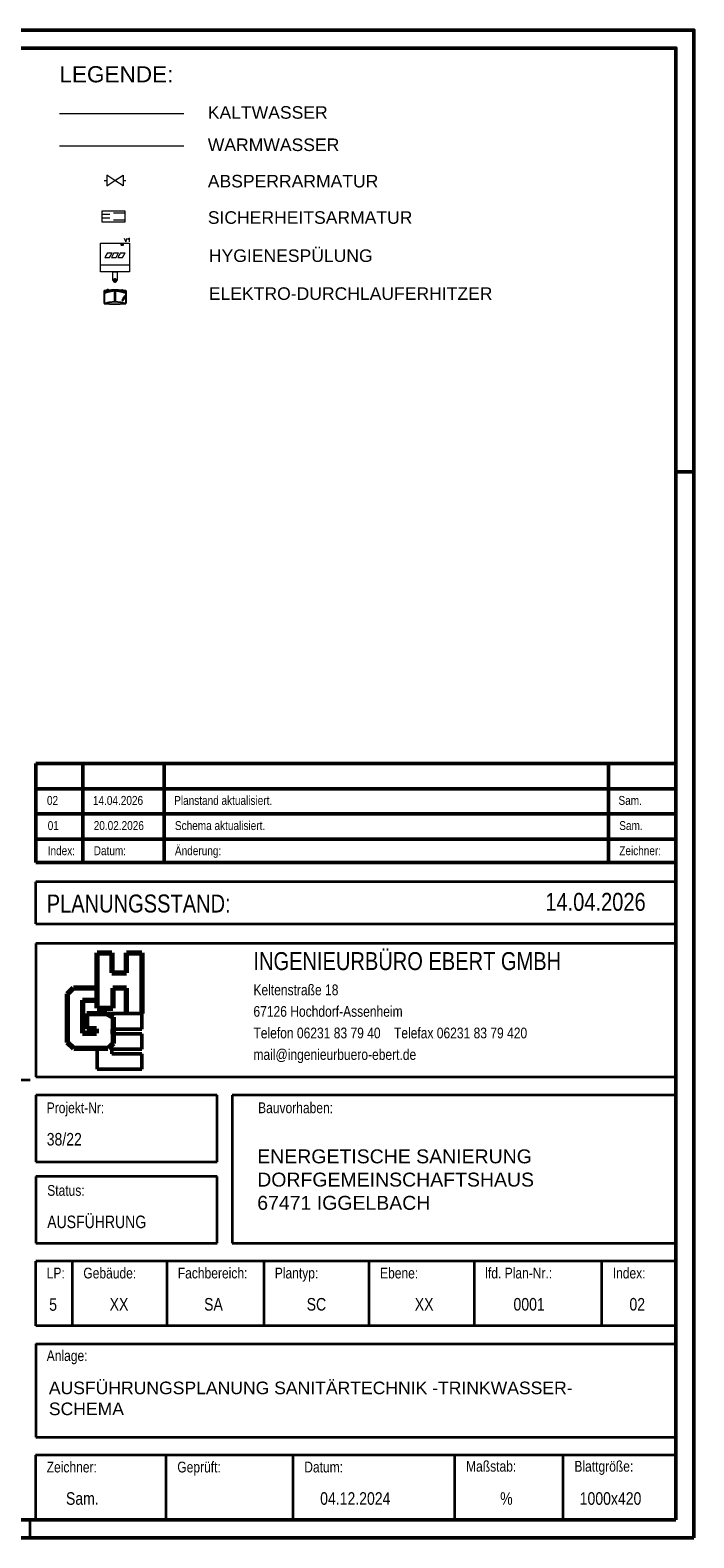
# Model space of a CAD drawing. Extents: x -110 to 890, y -109 to 311.
# Tile 7 of 7: x 705 to 890, y -109 to 311. Entities that reach past the tile are written whole.
import ezdxf
from ezdxf.lldxf.tags import DXFTag

# ---------------------------------------------------------------- set-up
doc = ezdxf.new("R2010")
doc.units = 0
doc.layers.get('0').update_dxf_attribs({"lineweight": 35})
for name, color, linetype, lineweight, true_color in [('400_Layout_Legende', 250, 'Continuous', 25, 0x333333), ('412_TW', 80, 'Continuous', 25, 0x3fff00), ('412_TWW', 7, 'DASHED2', 35, 0xcc0000), ('A_Wand_allgemein', 7, 'Continuous', 35, 0x585858), ('Rahmen', 7, 'Continuous', 35, 0x009900), ('SW', 7, 'Continuous', 50, 0x804000)]:
    doc.layers.add(name, color=color, linetype=linetype, lineweight=lineweight, true_color=true_color)
for name, color, linetype, lineweight in [('L_Index', 7, 'Continuous', 50), ('Legende', 7, 'Continuous', 18), ('Plankopf', 7, 'Continuous', 35), ('Plannummer', 7, 'Continuous', 35)]:
    doc.layers.add(name, color=color, linetype=linetype, lineweight=lineweight)
doc.styles.add('Arial', font='arial.ttf')
doc.styles.get("Standard").update_dxf_attribs({"font": 'arial.ttf'})
tags = doc.linetypes.add('DASHED', pattern=[0.75, 0.5, -0.25]).pattern_tags.tags
tags[6:7] = [DXFTag(74, 4), DXFTag(75, 0), DXFTag(340, '0'), DXFTag(46, 1.0), DXFTag(50, 0.0), DXFTag(44, 0.0), DXFTag(45, 0.0)]
tags[4:5] = [DXFTag(74, 4), DXFTag(75, 0), DXFTag(340, '0'), DXFTag(46, 1.0), DXFTag(50, 0.0), DXFTag(44, 0.0), DXFTag(45, 0.0)]
tags = doc.linetypes.add('DASHED2', pattern=[0.375, 0.25, -0.125]).pattern_tags.tags
tags[6:7] = [DXFTag(74, 4), DXFTag(75, 0), DXFTag(340, '0'), DXFTag(46, 1.0), DXFTag(50, 0.0), DXFTag(44, 0.0), DXFTag(45, 0.0)]
tags[4:5] = [DXFTag(74, 4), DXFTag(75, 0), DXFTag(340, '0'), DXFTag(46, 1.0), DXFTag(50, 0.0), DXFTag(44, 0.0), DXFTag(45, 0.0)]

# ---------------------------------------------------------------- blocks, each defined once
blk = doc.blocks.new('Blockreferenz-A07AMNTZ1N', base_point=(724.38, 240.83))
at = {"color": 0, "linetype": 'ByBlock', "lineweight": -2, "ltscale": 0.18}
for p, q in [((730.98, 252.83), (731.38, 251.83)), ((731.38, 251.83), (731.78, 252.83)), ((732.38, 252.83), (731.98, 252.43)), ((732.38, 251.83), (732.38, 252.83)), ((724.38, 243.43), (724.38, 251.43)), ((724.38, 251.43), (732.38, 251.43)), ((726.28, 248.73), (725.58, 247.43)), ((726.28, 248.73), (727.58, 248.73)), ((726.88, 247.43), (727.58, 248.73)), ((728.08, 248.73), (727.38, 247.43)), ((728.08, 248.73), (729.38, 248.73)), ((728.68, 247.43), (729.38, 248.73)), ((729.88, 248.73), (729.18, 247.43)), ((729.88, 248.73), (731.18, 248.73)), ((730.48, 247.43), (731.18, 248.73)), ((732.38, 251.43), (732.38, 243.43)), ((724.38, 243.43), (724.38, 245.43)), ((724.38, 245.43), (732.38, 245.43)), ((725.58, 247.43), (726.88, 247.43)), ((727.38, 247.43), (728.68, 247.43)), ((729.18, 247.43), (730.48, 247.43)), ((732.38, 245.43), (732.38, 243.43)), ((732.38, 243.43), (724.38, 243.43)), ((732.38, 243.43), (724.38, 243.43)), ((727.78, 241.03), (727.78, 243.43)), ((727.78, 243.43), (728.98, 243.43)), ((728.98, 241.03), (727.78, 241.03)), ((728.98, 243.43), (728.98, 241.03))]:
    blk.add_line(p, q, dxfattribs=at)
at = {"layer": '412_TW', "linetype": 'ByBlock', "ltscale": 0.25}
blk.add_circle((730.38, 251.03), 0.2, dxfattribs=at)
at = {"layer": 'SW', "linetype": 'ByBlock', "ltscale": 0.5}
blk.add_circle((728.38, 241.03), 0.2, dxfattribs=at)
blk = doc.blocks.new('Blockreferenz-A07AMNU11N', base_point=(725.38, 234.41))
at = {"color": 7, "linetype": 'ByBlock', "lineweight": -2, "ltscale": 0.25, "true_color": 0xffffff}
for p, q in [((725.38, 238.21), (727.38, 238.41)), ((725.38, 238.21), (728.38, 238.21)), ((725.38, 238.21), (725.38, 234.61)), ((725.38, 237.61), (726.78, 238.01)), ((726.78, 238.01), (728.38, 238.21)), ((726.78, 235.01), (728.38, 235.21)), ((727.38, 238.41), (729.38, 238.41)), ((728.28, 238.01), (728.28, 235.41)), ((728.28, 238.01), (728.48, 238.01)), ((728.28, 235.41), (728.48, 235.41)), ((728.38, 238.21), (729.98, 238.01)), ((728.38, 238.21), (731.38, 238.21)), ((728.38, 235.21), (729.98, 235.01)), ((728.48, 235.41), (728.48, 238.01)), ((729.38, 238.41), (731.38, 238.21)), ((729.98, 238.01), (731.38, 237.61)), ((730.58, 235.81), (730.38, 235.41)), ((730.38, 235.41), (730.78, 235.61)), ((730.58, 236.01), (731.18, 236.81)), ((730.58, 236.01), (731.18, 236.21)), ((731.18, 236.21), (730.58, 235.61)), ((730.58, 235.61), (730.58, 235.81)), ((730.78, 235.61), (730.58, 235.61)), ((731.38, 238.21), (731.38, 234.61)), ((725.38, 234.61), (726.78, 235.01)), ((725.38, 234.61), (728.38, 234.41)), ((728.38, 234.41), (731.38, 234.61)), ((729.98, 235.01), (731.38, 234.61))]:
    blk.add_line(p, q, dxfattribs=at)
at = {"layer": '412_TW', "linetype": 'ByBlock', "lineweight": -2, "ltscale": 0.25}
blk.add_circle((730.38, 238.21), 0.2, dxfattribs=at)
at = {"layer": '412_TWW', "linetype": 'DASHED2', "ltscale": 0.35}
blk.add_circle((726.38, 238.21), 0.2, dxfattribs=at)
blk = doc.blocks.new('Blockreferenz-A07AMNU31N', base_point=(725.38, 267.4))
at = {"color": 0, "linetype": 'ByBlock', "lineweight": -2, "ltscale": 0.18}
for p, q in [((725.38, 268.9), (726.13, 268.9)), ((726.13, 270.4), (726.13, 268.9)), ((728.38, 268.9), (726.13, 270.4)), ((726.13, 268.9), (726.13, 267.4)), ((726.13, 267.4), (728.38, 268.9)), ((728.38, 268.9), (730.63, 270.4)), ((730.63, 267.4), (728.38, 268.9)), ((730.63, 270.4), (730.63, 268.9)), ((730.63, 268.9), (730.63, 267.4)), ((730.63, 268.9), (731.38, 268.9))]:
    blk.add_line(p, q, dxfattribs=at)

msp = doc.modelspace()

# ---------------------------------------------------------------- linework, layer by layer
at = {"layer": 'A_Wand_allgemein', "ltscale": 0.35}
msp.add_line((664.28, 18.33), (704.73, 18.33), dxfattribs=at)
at = {"layer": 'L_Index', "linetype": 'Continuous', "lineweight": 50, "ltscale": 0.025}
for p, q in [((884.71, 106.44), (706.35, 106.44)), ((706.35, 106.44), (706.35, 78.94)), ((719.45, 106.44), (719.45, 78.94)), ((742.09, 106.44), (742.09, 78.94)), ((865.94, 106.44), (865.94, 78.94)), ((884.71, 99.44), (706.35, 99.44)), ((884.71, 92.44), (706.35, 92.44)), ((884.71, 85.44), (706.35, 85.44)), ((884.71, 78.94), (706.35, 78.94))]:
    msp.add_line(p, q, dxfattribs=at)
at = {"layer": 'Legende', "color": 98, "ltscale": 0.9, "true_color": 0x005e00}
msp.add_line((712.87, 287.51), (747.59, 287.51), dxfattribs=at)
at = {"layer": 'Legende', "color": 1, "linetype": 'DASHED', "ltscale": 4.5, "true_color": 0xff0000}
msp.add_line((712.87, 278.51), (747.59, 278.51), dxfattribs=at)
at = {"layer": 'Legende', "color": 0, "ltscale": 0.9}
for p, q in [((724.85, 257.32), (724.85, 260.44)), ((724.85, 260.44), (731.1, 260.44)), ((731.1, 260.44), (731.1, 257.32)), ((726.93, 259.4), (724.85, 259.4)), ((726.93, 258.36), (724.85, 258.36)), ((731.1, 257.32), (724.85, 257.32)), ((727.97, 259.92), (731.1, 259.92)), ((731.1, 257.84), (727.97, 257.84))]:
    msp.add_line(p, q, dxfattribs=at)
at = {"layer": 'Plankopf', "color": 7, "linetype": 'Continuous', "lineweight": 35, "ltscale": 0.35}
for p, q in [((884.73, 73.48), (706.35, 73.48)), ((706.35, 61.82), (706.35, 73.48)), ((706.35, 61.82), (884.73, 61.82)), ((884.73, 56.35), (706.35, 56.35)), ((706.35, 56.35), (706.35, 19.23)), ((706.35, 19.23), (884.73, 19.23)), ((706.35, 14.07), (706.35, -4.49)), ((756.87, 14.07), (706.35, 14.07)), ((756.87, -4.49), (756.87, 14.07)), ((884.73, 14.07), (761, 14.07)), ((761, 14.07), (761, -27.17)), ((706.35, -4.49), (756.87, -4.49)), ((756.87, -8.61), (706.35, -8.61)), ((706.35, -8.61), (706.35, -27.17)), ((756.87, -27.17), (756.87, -8.61)), ((706.35, -27.17), (756.87, -27.17)), ((761, -27.17), (884.73, -27.17)), ((706.35, -81.21), (884.73, -81.21))]:
    msp.add_line(p, q, dxfattribs=at)
at = {"layer": 'Plankopf', "color": 173, "linetype": 'Continuous', "lineweight": 70, "ltscale": 0.7, "true_color": 0x4e4eec}
for p, q in [((723.42, 38.29), (723.42, 53.74)), ((723.42, 53.74), (727.51, 53.74)), ((727.51, 53.74), (727.51, 48.17)), ((731.61, 48.17), (731.61, 53.74)), ((731.61, 53.74), (735.9, 53.74)), ((735.9, 53.74), (735.9, 36.88)), ((727.51, 48.17), (731.61, 48.17)), ((727.76, 43.88), (727.76, 38.29)), ((731.61, 43.88), (727.76, 43.88)), ((731.61, 36.88), (731.61, 43.88)), ((723.42, 38.29), (727.76, 38.29))]:
    msp.add_line(p, q, dxfattribs=at)
at = {"layer": 'Plankopf', "color": 13, "linetype": 'Continuous', "lineweight": 70, "ltscale": 0.7, "true_color": 0xec4e4e}
for p, q in [((715.13, 42.28), (716.82, 43.97)), ((715.13, 28.78), (715.13, 42.28)), ((716.82, 43.97), (723.42, 43.97)), ((719.33, 40.56), (723.42, 40.56)), ((719.33, 40.56), (719.33, 31.33)), ((720.56, 36.86), (726.08, 36.86)), ((720.56, 32.56), (720.56, 36.86)), ((726.08, 36.86), (727.84, 35.84)), ((727.84, 35.84), (727.84, 28.47)), ((719.33, 31.33), (723.22, 31.33)), ((723.22, 32.56), (720.56, 32.56)), ((723.22, 31.33), (723.22, 32.56)), ((727.84, 31.19), (727.84, 32.5)), ((716.87, 27.04), (715.13, 28.78)), ((726.41, 27.04), (716.87, 27.04)), ((727.84, 28.47), (726.45, 27.08))]:
    msp.add_line(p, q, dxfattribs=at)
at = {"layer": 'Plankopf', "color": 40, "linetype": 'Continuous', "lineweight": 50, "ltscale": 0.5, "true_color": 0xffd600}
for p, q in [((735.9, 36.86), (726.12, 36.86)), ((735.9, 32.5), (735.9, 36.86)), ((727.86, 32.5), (735.9, 32.5)), ((735.9, 31.19), (727.86, 31.19)), ((735.9, 31.19), (735.9, 26.89)), ((723.42, 21.31), (723.42, 27.02)), ((727.51, 26.89), (735.9, 26.89)), ((727.51, 25.58), (727.51, 26.89)), ((735.9, 25.58), (727.51, 25.58)), ((735.9, 21.29), (735.9, 25.58)), ((723.42, 21.31), (735.9, 21.31))]:
    msp.add_line(p, q, dxfattribs=at)
at = {"layer": 'Plankopf', "color": 7, "linetype": 'Continuous', "lineweight": 35, "ltscale": 0.0455}
for p, q in [((706.35, -50.19), (706.35, -32.17)), ((884.85, -32.17), (706.35, -32.17)), ((716.55, -50.19), (716.55, -32.17)), ((742.89, -50.19), (742.89, -32.17)), ((769.92, -50.19), (769.92, -32.17)), ((799.25, -50.19), (799.25, -32.17)), ((828.59, -50.19), (828.59, -32.17)), ((864.12, -50.19), (864.12, -32.17))]:
    msp.add_line(p, q, dxfattribs=at)
at = {"layer": 'Plankopf', "linetype": 'Continuous', "lineweight": 35, "ltscale": 0.035}
for p, q in [((884.85, -50.19), (706.35, -50.19)), ((884.73, -86.22), (706.23, -86.22))]:
    msp.add_line(p, q, dxfattribs=at)
at = {"layer": 'Plankopf', "linetype": 'Continuous', "lineweight": 35, "ltscale": 3.5}
for p, q in [((706.35, -55.19), (706.35, -81.21)), ((706.35, -55.19), (884.24, -55.19)), ((706.23, -86.22), (706.23, -104.23)), ((742.62, -104.23), (742.62, -86.22)), ((778.01, -104.23), (778.01, -86.22)), ((823.11, -104.23), (823.11, -86.22)), ((853.31, -104.23), (853.31, -86.22))]:
    msp.add_line(p, q, dxfattribs=at)
at = {"layer": 'Plankopf', "linetype": 'Continuous', "lineweight": 25, "ltscale": 0.025}
msp.add_line((884.73, -104.23), (706.23, -104.23), dxfattribs=at)
at = {"layer": 'Rahmen', "lineweight": 50, "ltscale": 0.5}
msp.add_line((889.73, 187.77), (884.73, 187.77), dxfattribs=at)
at = {"layer": 'Rahmen', "ltscale": 0.35}
msp.add_line((704.73, -109.23), (704.73, -104.23), dxfattribs=at)
at = {"layer": 'Rahmen', "lineweight": 50, "ltscale": 0.5}
for points in [[(889.73, -109.23), (889.73, 310.77), (-110.49, 310.77), (-110.49, -109.23), (539.73, -109.23), (789.73, -109.23), (889.73, -109.23)], [(884.73, -104.23), (884.73, 305.77), (-85.49, 305.77), (-85.49, -104.23), (534.73, -104.23), (784.73, -104.23), (884.73, -104.23)]]:
    msp.add_lwpolyline(points, close=True, dxfattribs=at)

# ---------------------------------------------------------------- block references
at = {"layer": '400_Layout_Legende', "color": 0, "ltscale": 0.25}
msp.add_blockref('Blockreferenz-A07AMNU11N', (725.38, 234.41), dxfattribs=at)
at = {"layer": 'Legende', "ltscale": 0.18}
for name, p in [('Blockreferenz-A07AMNU31N', (725.38, 267.4)), ('Blockreferenz-A07AMNTZ1N', (724.38, 240.83))]:
    msp.add_blockref(name, p, dxfattribs=at)

# ---------------------------------------------------------------- texts
at = {"layer": '400_Layout_Legende', "color": 0, "ltscale": 0.25}
msp.add_text('ELEKTRO-DURCHLAUFERHITZER', height=3.5, dxfattribs=at).set_placement((754.55, 235.63))
at = {"layer": 'L_Index', "linetype": 'Continuous', "lineweight": 25, "ltscale": 0.625, "style": 'Arial', "width": 0.8}
for s, p in [('02', (709.42, 94.94, 10.74)), ('14.04.2026', (722.23, 94.94, 10.74)), ('Planstand aktualisiert.', (744.87, 94.94, 10.74)), ('Sam.', (868.72, 94.94, 10.74)), ('01', (709.63, 87.94, 10.74)), ('20.02.2026', (722.45, 87.94, 10.74)), ('Schema aktualisiert.', (745.09, 87.94, 10.74)), ('Sam.', (868.94, 87.94, 10.74)), ('Änderung:', (745.09, 80.94, 10.74)), ('Index:', (709.63, 80.94, 10.74)), ('Datum:', (722.45, 80.94, 10.74)), ('Zeichner:', (868.94, 80.94, 10.74))]:
    msp.add_text(s, height=2.5, dxfattribs=at).set_placement(p)
at = {"layer": 'Legende', "color": 7, "ltscale": 0.18}
for s, height, p in [('LEGENDE:', 4.5, (712.87, 296.23)), ('KALTWASSER', 3.5, (754.25, 286.09)), ('WARMWASSER', 3.5, (754.25, 277.09))]:
    msp.add_text(s, height=height, dxfattribs=at).set_placement(p)
at = {"layer": 'Legende', "ltscale": 0.18}
for s, p in [('ABSPERRARMATUR', (754.25, 266.95)), ('SICHERHEITSARMATUR', (754.25, 256.82)), ('HYGIENESPÜLUNG', (754.55, 246.19))]:
    msp.add_text(s, height=3.5, dxfattribs=at).set_placement(p)
at = {"layer": 'Plankopf', "linetype": 'Continuous', "ltscale": 0.035, "style": 'Arial', "width": 0.8}
msp.add_text('PLANUNGSSTAND:', height=5.004, dxfattribs=at).set_placement((709.35, 64.97, 10.75))
at = {"layer": 'Plankopf', "linetype": 'Continuous', "lineweight": 50, "ltscale": 0.5, "style": 'Arial', "width": 0.8}
msp.add_text('INGENIEURBÜRO EBERT GMBH', height=5.004, dxfattribs=at).set_placement((766.97, 48.93, -5.59))
at = {"layer": 'Plankopf', "linetype": 'Continuous', "lineweight": 25, "ltscale": 0.25, "style": 'Arial', "width": 0.8}
for s, p in [('Keltenstraße 18', (766.97, 41.92, 10.75)), ('67126 Hochdorf-Assenheim', (766.97, 35.92, 10.75)), ('Telefon 06231 83 79 40    Telefax 06231 83 79 420 ', (766.97, 29.91, 10.75)), ('mail@ingenieurbuero-ebert.de', (766.97, 23.91, 10.75))]:
    msp.add_text(s, height=3.0024, dxfattribs=at).set_placement(p)
at = {"layer": 'Plankopf', "linetype": 'Continuous', "lineweight": 25, "ltscale": 2.5, "style": 'Arial', "width": 0.8}
for s, height, p in [('Projekt-Nr:', 3.0024, (709.35, 9.07, 10.75)), ('Bauvorhaben:', 3.0024, (768.27, 9.07, 10.75)), ('Anlage:', 3.002, (709.35, -59.98, 10.75)), ('Zeichner:', 3.002, (709.35, -91.01, 10.75)), ('Geprüft:', 3.002, (745.75, -91.01, 10.75)), ('Datum:', 3.002, (781.13, -91.01, 10.75)), ('Maßstab:', 3.002, (826.24, -90.8, 10.75)), ('Blattgröße:', 3.0024, (856.43, -90.8, 10.75))]:
    msp.add_text(s, height=height, dxfattribs=at).set_placement(p)
at = {"layer": 'Plankopf', "linetype": 'Continuous', "lineweight": 25, "ltscale": 3.125, "style": 'Arial', "width": 0.8}
for s, height, p in [('Status:', 3.002, (709.49, -13.95, 10.75)), ('LP:', 3.002, (709.35, -36.97, 10.75)), ('Gebäude:', 3.002, (719.56, -36.97, 10.75)), ('Fachbereich:', 3.0024, (745.89, -36.97, 10.75)), ('Plantyp:', 3.002, (772.92, -36.97, 10.75)), ('Ebene:', 3.002, (802.26, -36.97, 10.75)), ('lfd. Plan-Nr.:', 3.0024, (831.59, -36.97, 10.75)), ('Index:', 3.002, (867.12, -36.97, 10.75))]:
    msp.add_text(s, height=height, dxfattribs=at).set_placement(p)
at = {"layer": 'Plankopf', "ltscale": 0.35, "attachment_point": 1, "style": 'Arial'}
for s, insert, char_height, width in [('ENERGETISCHE SANIERUNG DORFGEMEINSCHAFTSHAUS \\P67471 IGGELBACH', (768.03, -1.02), 3.8831, 131.9047), ('\\pt38.779888;AUSFÜHRUNGSPLANUNG SANITÄRTECHNIK -TRINKWASSER-\\PSCHEMA', (709.95, -65.71), 3.5028, 178.5805)]:
    msp.add_mtext(s, dxfattribs=dict(at, insert=insert, char_height=char_height, width=width))
at = {"layer": 'Plankopf', "ltscale": 0.35, "style": 'Arial', "width": 0.8}
for tag, p, height in [('14.04.2026', (848.33, 65.44), 5), ('38/22', (709.35, 0.06), 3.5), ('AUSFÜHRUNG', (709.49, -22.96), 3.5), ('Sam.', (714.72, -100.02), 3.5), ('04.12.2024', (785.57, -100.02), 3.5), ('%', (835.75, -100.02), 3.5), ('1000x420', (857.91, -100.02), 3.5)]:
    msp.add_attdef(tag, p, '', height=height, dxfattribs=at)
at = {"layer": 'Plannummer', "linetype": 'Continuous', "ltscale": 4.375, "style": 'Arial', "width": 0.8}
for s, height, p in [('5', 3.5, (710.04, -45.98, 10.75)), ('XX', 3.503, (726.89, -45.92, 10.75)), ('SA', 3.503, (753.22, -45.92, 10.75)), ('SC', 3.503, (781.81, -45.92, 10.75)), ('XX', 3.503, (811.94, -45.92, 10.75)), ('0001', 3.503, (839.45, -45.92, 10.75)), ('02', 3.503, (871.77, -45.92, 10.75))]:
    msp.add_text(s, height=height, dxfattribs=at).set_placement(p)

doc.saveas('drawing.dxf')
